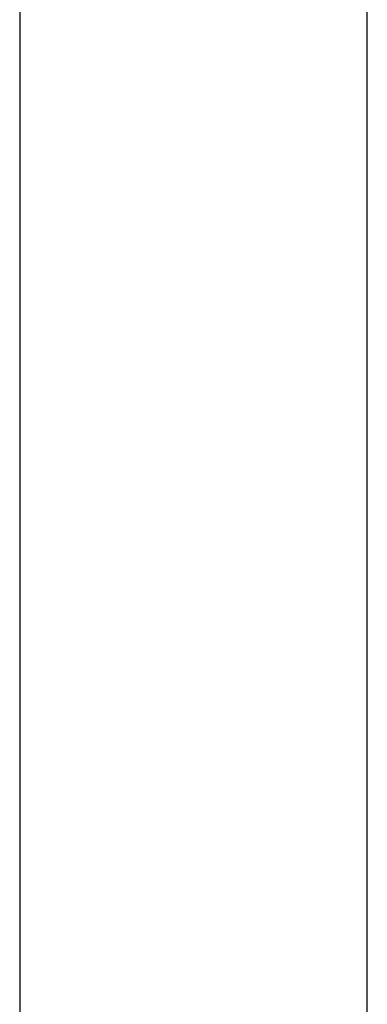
# Model space of a CAD drawing. Header units: metres. Extents: x 391.1 to 427.5, y 12.7 to 28.4.
# Tile 86 of 222: x 407.943 to 408.093, y 20.864 to 21.289. Entities that reach past the tile are written whole.
import ezdxf

# ---------------------------------------------------------------- set-up
doc = ezdxf.new("R2010")
doc.units = ezdxf.units.M
doc.layers.add('A-WALL-____-MCUT', color=7, linetype='Continuous', lineweight=25)
doc.layers.add('A-WALL-____-OTLN', color=7, linetype='Continuous', lineweight=25)

# ---------------------------------------------------------------- blocks, each defined once
blk = doc.blocks.new('Family - Evans P-1-153493-01_ENLLUMENAT_PS1')
at = {"layer": 'A-WALL-____-MCUT', "color": 253, "true_color": 0xaaaaaa}
for p, q in [((10.56012, 0.15), (0, 0.15)), ((0, 0), (10.56012, 0))]:
    blk.add_line(p, q, dxfattribs=at)
at = {"layer": 'A-WALL-____-OTLN', "color": 253, "true_color": 0xaaaaaa}
for p, q in [((10.56012, 0.15), (0, 0.15)), ((0, 0), (10.56012, 0))]:
    blk.add_line(p, q, dxfattribs=at)
at = {"layer": 'A-WALL-____-OTLN', "color": 253, "lineweight": 18, "true_color": 0xaaaaaa}
blk.add_line((0, 0), (10.56012, 0), dxfattribs=at)
blk = doc.blocks.new('LONDR55-XX_ZZ-ARQ-CAA-M3D-Londres55_ifc-1-01_ENLLUMENAT_PS1')
at = {"layer": 'A-WALL-____-OTLN', "color": 253, "lineweight": 18, "true_color": 0xaaaaaa, "rotation": 270}
blk.add_blockref('Family - Evans P-1-153493-01_ENLLUMENAT_PS1', (407.94319, 24.74074), dxfattribs=at)

msp = doc.modelspace()

# ---------------------------------------------------------------- block references
at = {"lineweight": 5}
msp.add_blockref('LONDR55-XX_ZZ-ARQ-CAA-M3D-Londres55_ifc-1-01_ENLLUMENAT_PS1', (0, 0), dxfattribs=at)

doc.saveas('drawing.dxf')
